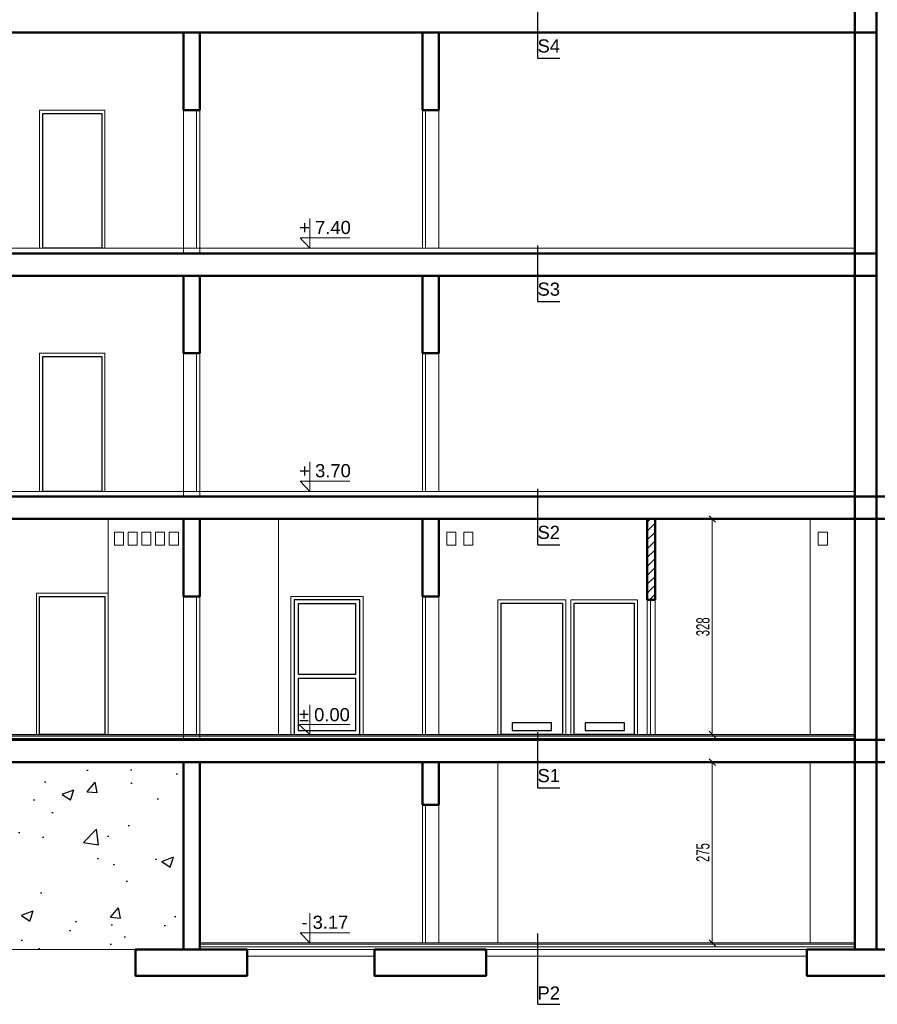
# Model space of a CAD drawing. Header units: millimetres. Extents: x 72202 to 304796, y 21658 to 519946.
# Tile 106 of 139: x 208908 to 210212, y 220942 to 222440. Entities that reach past the tile are written whole.
import ezdxf

# ---------------------------------------------------------------- set-up
doc = ezdxf.new("R2010")
doc.units = ezdxf.units.MM
doc.layers.get('0').update_dxf_attribs({"color": 253})
doc.layers.get('Defpoints').update_dxf_attribs({"color": 253})
for name, color, linetype, lineweight in [('kreskowanie', 253, 'Continuous', 5), ('linia - cienka', 253, 'Continuous', 25), ('linia - gruba - projektowana', 253, 'Continuous', 50), ('linia - rzut - gruba - istn.', 253, 'Continuous', 50), ('linia - ściany do wyburzenia', 253, 'Continuous', 5), ('LINIA CIENKA', 7, 'Continuous', 13), ('LINIA WYMIAROWANIE', 253, 'Continuous', 9), ('odnośnik', 253, 'Continuous', 18), ('OPISY', 253, 'Continuous', 9)]:
    doc.layers.add(name, color=color, linetype=linetype, lineweight=lineweight)
doc.layers.add('LINIA-NIE DRUKOWAĆ', color=253, linetype='Continuous', lineweight=20, plot=False)
doc.styles.add('Arial', font='arial.ttf', dxfattribs={"height": 250})
doc.styles.add('simplex', font='arial.ttf')
doc.styles.get("Standard").update_dxf_attribs({"font": 'ARIALN.TTF', "width": 0.75})
doc.dimstyles.new('sebek100', dxfattribs={"dimtxt": 17, "dimasz": 10, "dimexe": 10, "dimexo": 20, "dimgap": 4, "dimtad": 1, "dimrnd": 0.5, "dimtxsty": 'Standard', "dimblk": 'OBLIQUE', "dimcen": 8, "dimclre": 1, "dimazin": 0, "dimtm": 1e-09, "dimtfac": 1, "dimtix": 1, "dimtmove": 1, "dimatfit": 3, "dimldrblk": 'zas', "dimfxl": 10, "dimfxlon": 1, "dimtolj": 2, "dimlwd": -1, "dimlwe": -1, "dimarcsym": 0})

# ---------------------------------------------------------------- blocks, each defined once
blk = doc.blocks.new('_Oblique')
at = {"color": 0, "linetype": 'ByBlock', "lineweight": -2}
blk.add_line((-0.5, -0.5), (0.5, 0.5), dxfattribs=at)
blk = doc.blocks.new('*D292')
at = {"layer": 'Defpoints', "color": 0, "lineweight": -3, "ltscale": 4, "transparency": 16777216}
for p in [(209181.8, 221310.8), (209961.3, 221310.8), (209181.8, 221035.8)]:
    blk.add_point(p, dxfattribs=at)
at = {"layer": 'LINIA WYMIAROWANIE', "ltscale": 4, "transparency": 16777216}
for p, q in [((209951.3, 221310.8), (209971.3, 221310.8)), ((209951.3, 221035.8), (209971.3, 221035.8))]:
    blk.add_line(p, q, dxfattribs=at)
at = {"layer": 'LINIA WYMIAROWANIE', "color": 0, "ltscale": 4, "transparency": 16777216}
blk.add_line((209961.3, 221035.8), (209961.3, 221310.8), dxfattribs=at)
at = {"layer": 'LINIA WYMIAROWANIE', "color": 0, "ltscale": 4, "transparency": 16777216, "xscale": 10, "yscale": 10, "zscale": 10}
for p, rotation in [((209961.3, 221310.8), 90), ((209961.3, 221035.8), 270)]:
    blk.add_blockref('_Oblique', p, dxfattribs=dict(at, rotation=rotation))
at = {"layer": 'LINIA WYMIAROWANIE', "color": 0, "lineweight": -3, "ltscale": 4, "transparency": 16777216, "insert": (209947.1, 221173.3), "char_height": 20, "attachment_point": 5, "rotation": 90, "bg_fill": 3, "box_fill_scale": 1.1, "bg_fill_color": 256, "bg_fill_true_color": 13158600, "bg_fill_transparency": 0}
blk.add_mtext('\\A2;275', dxfattribs=at)
blk = doc.blocks.new('zas')
blk = doc.blocks.new('*D291')
at = {"layer": 'Defpoints', "color": 0, "lineweight": -3, "ltscale": 4, "transparency": 16777216}
for p in [(209961.3, 221680.8), (210178.3, 221680.8), (210178.3, 221352.8)]:
    blk.add_point(p, dxfattribs=at)
at = {"layer": 'LINIA WYMIAROWANIE', "ltscale": 4, "transparency": 16777216}
for p, q in [((209971.3, 221680.8), (209951.3, 221680.8)), ((209971.3, 221352.8), (209951.3, 221352.8))]:
    blk.add_line(p, q, dxfattribs=at)
at = {"layer": 'LINIA WYMIAROWANIE', "color": 0, "ltscale": 4, "transparency": 16777216}
blk.add_line((209961.3, 221352.8), (209961.3, 221680.8), dxfattribs=at)
at = {"layer": 'LINIA WYMIAROWANIE', "color": 0, "ltscale": 4, "transparency": 16777216, "xscale": 10, "yscale": 10, "zscale": 10}
for p, rotation in [((209961.3, 221680.8), 90), ((209961.3, 221352.8), 270)]:
    blk.add_blockref('_Oblique', p, dxfattribs=dict(at, rotation=rotation))
at = {"layer": 'LINIA WYMIAROWANIE', "color": 0, "lineweight": -3, "ltscale": 4, "transparency": 16777216, "insert": (209947.1, 221516.8), "char_height": 20, "attachment_point": 5, "rotation": 90, "bg_fill": 3, "box_fill_scale": 1.1, "bg_fill_color": 256, "bg_fill_true_color": 13158600, "bg_fill_transparency": 0}
blk.add_mtext('\\A2;328', dxfattribs=at)

msp = doc.modelspace()

# ---------------------------------------------------------------- hatches: boundary and pattern name
at = {"layer": 'kreskowanie'}
h = msp.add_hatch(dxfattribs=at)
h.set_pattern_fill('ANSI31', color=256, scale=3)
h.paths.add_polyline_path([(209874.292, 221680.846), (209862.292, 221680.846), (209862.292, 221557.846), (209874.292, 221557.846)])
at = {"layer": 'linia - ściany do wyburzenia', "lineweight": -3, "ltscale": 1.2}
h = msp.add_hatch(dxfattribs=at)
h.set_pattern_fill('AR-CONC', color=256)
h.set_pattern_definition([(50, (0, 20186.8), (182.18467, -15.939086), [19.05, -209.55]), (355, (0, 20186.8), (-35.24342, 191.05685), [15.24, -167.64058]), (100.451445, (15.18, 20185.48), (146.94125, 175.11775), [16.19001, -178.09024]), (46.1842, (0, 20237.6), (271.07904, -42.04233), [28.575, -314.325]), (96.63556, (22.6, 20234.1), (237.40413, 247.42612), [24.28502, -267.1356]), (351.18415, (0, 20237.6), (237.40413, 247.42612), [22.85997, -251.45973]), (21, (25.4, 20224.9), (151.61439, -102.2652), [19.05, -209.55]), (326, (25.4, 20224.9), (61.80203, 184.18797), [15.24, -167.64]), (71.451445, (38.03, 20216.38), (213.41642, 81.92277), [16.19001, -178.08994]), (37.5, (0, 20186.803), (3.088603, 84.555039), [0, -165.608, 0, -170.18, 0, -168.275]), (7.5, (0, 20186.8), (66.819663, 100.180575), [0, -97.028, 0, -161.798, 0, -64.135]), (327.5, (-56.64, 20186.8), (135.590595, -5.728744), [0, -63.5, 0, -198.12, 0, -262.89]), (317.5, (-82.04, 20186.8), (148.12918, 25.42649), [0, -82.55, 0, -131.572, 0, -186.69])])
h.paths.add_polyline_path([(208643.728, 221310.846), (208643.728, 221025.846), (209156.772, 221025.846), (209156.772, 221310.846)])
h.paths.add_polyline_path([(208593.728, 221025.846), (208643.728, 221025.846), (208643.728, 221310.846), (208593.728, 221310.846)])
h.paths.add_polyline_path([(208593.728, 221310.846), (208520.07, 221310.846), (208520.07, 221025.846), (208593.728, 221025.846)])
h.paths.add_polyline_path([(208675.125, 221255.732), (208719.3, 221255.732), (208719.3, 221296.946), (208675.125, 221296.946)], flags=24)

# ---------------------------------------------------------------- linework, layer by layer
at = {"layer": 'linia - cienka'}
for p, q in [((209695.827, 222381.713), (209695.827, 222477.896)), ((209695.827, 222381.713), (209729.333, 222381.713)), ((209695.827, 222011.713), (209695.827, 222096.726)), ((209695.827, 222011.713), (209729.333, 222011.713)), ((209695.827, 221641.713), (209695.827, 221726.726)), ((209695.827, 221641.713), (209729.333, 221641.713)), ((209695.827, 221271.713), (209695.827, 221356.726)), ((209695.827, 221271.713), (209729.333, 221271.713)), ((209695.827, 220942.472), (209695.827, 221050.201)), ((209695.827, 220942.472), (209729.333, 220942.472))]:
    msp.add_line(p, q, dxfattribs=at)
at = {"layer": 'linia - gruba - projektowana'}
for p, q in [((210211.292, 221025.846), (210211.292, 222634.846)), ((210178.292, 221025.846), (210178.292, 222574.846)), ((208486.877, 222420.846), (210211.292, 222420.846)), ((209156.772, 222302.846), (209156.772, 222420.846)), ((209181.772, 222420.846), (209181.772, 222302.846)), ((209520.292, 222302.846), (209520.292, 222420.846)), ((209545.292, 222420.846), (209545.292, 222302.846)), ((209156.772, 222302.846), (209181.772, 222302.846)), ((209520.292, 222302.846), (209545.292, 222302.846)), ((208486.877, 222084.846), (210211.292, 222084.846)), ((208486.877, 222050.846), (210211.292, 222050.846)), ((209156.772, 221932.846), (209156.772, 222050.846)), ((209181.772, 222050.846), (209181.772, 221932.846)), ((209520.292, 221932.846), (209520.292, 222050.846)), ((209545.292, 222050.846), (209545.292, 221932.846)), ((209156.772, 221932.846), (209181.772, 221932.846)), ((209520.292, 221932.846), (209545.292, 221932.846)), ((208486.877, 221714.846), (210211.292, 221714.846)), ((210210.773, 221714.846), (210509.656, 221714.846)), ((208486.877, 221680.846), (210211.292, 221680.846)), ((209156.772, 221562.846), (209156.772, 221680.846)), ((209181.772, 221680.846), (209181.772, 221562.846)), ((209520.292, 221562.846), (209520.292, 221680.846)), ((209545.292, 221680.846), (209545.292, 221562.846)), ((210210.773, 221680.846), (210509.656, 221680.846)), ((209156.772, 221562.846), (209181.772, 221562.846)), ((209520.292, 221562.846), (209545.292, 221562.846)), ((208486.877, 221344.846), (210211.292, 221344.846)), ((210211.292, 221344.846), (210509.656, 221344.846)), ((208486.877, 221310.846), (210211.292, 221310.846)), ((209156.772, 221025.846), (209156.772, 221310.846)), ((209181.772, 221310.846), (209181.772, 221025.846)), ((209520.292, 221245.846), (209520.292, 221310.846)), ((209545.292, 221310.846), (209545.292, 221245.846)), ((210211.292, 221310.846), (210509.656, 221310.846)), ((209520.292, 221245.846), (209545.292, 221245.846)), ((209253.772, 221025.846), (209083.772, 221025.846)), ((209617.292, 221025.846), (209447.292, 221025.846)), ((210178.292, 221025.846), (210105.292, 221025.846))]:
    msp.add_line(p, q, dxfattribs=at)
for points in [[(209253.772, 221025.846), (209083.772, 221025.846), (209083.772, 220985.846), (209253.772, 220985.846)], [(209617.292, 221025.846), (209447.292, 221025.846), (209447.292, 220985.846), (209617.292, 220985.846)], [(210275.292, 221025.846), (210105.292, 221025.846), (210105.292, 220985.846), (210275.292, 220985.846)]]:
    msp.add_lwpolyline(points, close=True, dxfattribs=at)
at = {"layer": 'linia - rzut - gruba - istn.', "color": 7, "ltscale": 1.2}
for p, q in [((209862.292, 221557.846), (209862.292, 221680.846)), ((209874.292, 221557.846), (209874.292, 221680.846)), ((209874.292, 221557.846), (209862.292, 221557.846))]:
    msp.add_line(p, q, dxfattribs=at)
at = {"layer": 'LINIA CIENKA'}
for p, q in [((209156.772, 222092.846), (209156.772, 222302.846)), ((209176.772, 222302.846), (209176.772, 222092.846)), ((209181.772, 222302.846), (209181.772, 222092.846)), ((209520.292, 222092.846), (209520.292, 222302.846)), ((209525.292, 222092.846), (209525.292, 222302.846)), ((209545.292, 222302.846), (209545.292, 222092.846)), ((208520.07, 222092.846), (210178.292, 222092.846)), ((209181.772, 222092.846), (209156.772, 222092.846)), ((209156.772, 221722.846), (209156.772, 221932.846)), ((209176.772, 221932.846), (209176.772, 221722.846)), ((209181.772, 221932.846), (209181.772, 221722.846)), ((209520.292, 221722.846), (209520.292, 221932.846)), ((209525.292, 221722.846), (209525.292, 221932.846)), ((209545.292, 221932.846), (209545.292, 221722.846)), ((208520.07, 221722.846), (210178.292, 221722.846)), ((209181.772, 221722.846), (209156.772, 221722.846)), ((209042.564, 221352.846), (209042.564, 221680.846)), ((209301.691, 221680.846), (209301.691, 221352.846)), ((209557.292, 221660.846), (209571.292, 221660.846)), ((209557.292, 221640.846), (209557.292, 221660.846)), ((209571.292, 221660.846), (209571.292, 221640.846)), ((209583.292, 221660.846), (209597.292, 221660.846)), ((209583.292, 221640.846), (209583.292, 221660.846)), ((209597.292, 221660.846), (209597.292, 221640.846)), ((209571.292, 221640.846), (209557.292, 221640.846)), ((209597.292, 221640.846), (209583.292, 221640.846)), ((209156.772, 221352.846), (209156.772, 221562.846)), ((209176.772, 221562.846), (209176.772, 221352.846)), ((209181.772, 221562.846), (209181.772, 221352.846)), ((209430.292, 221562.846), (209320.292, 221562.846)), ((209320.292, 221562.846), (209320.292, 221352.846)), ((209430.292, 221352.846), (209430.292, 221562.846)), ((209520.292, 221352.846), (209520.292, 221562.846)), ((209525.292, 221352.846), (209525.292, 221562.846)), ((209545.292, 221562.846), (209545.292, 221352.846)), ((209862.292, 221352.846), (209862.292, 221557.846)), ((209867.292, 221352.846), (209867.292, 221557.846)), ((209874.292, 221352.846), (209874.292, 221557.846)), ((208520.07, 221352.846), (210178.292, 221352.846)), ((209181.772, 221352.846), (209156.772, 221352.846)), ((210110.292, 221310.846), (210110.292, 221035.846)), ((209520.292, 221035.846), (209520.292, 221245.846)), ((209525.292, 221035.846), (209525.292, 221245.846)), ((209545.292, 221245.846), (209545.292, 221035.846)), ((209181.772, 221035.846), (209520.292, 221035.846)), ((209181.772, 221033.846), (209520.292, 221033.846)), ((209181.772, 221029.846), (209520.292, 221029.846)), ((209520.292, 221035.846), (210178.292, 221035.846)), ((209520.292, 221033.846), (210178.292, 221033.846)), ((209520.292, 221029.846), (210178.292, 221029.846)), ((209447.292, 221025.846), (209253.772, 221025.846)), ((209447.292, 221015.846), (209253.772, 221015.846)), ((210105.292, 221025.846), (209617.292, 221025.846)), ((210105.292, 221015.846), (209617.292, 221015.846))]:
    msp.add_line(p, q, dxfattribs=at)
for points in [[(208938.146, 222302.846), (209037.564, 222302.846), (209037.564, 222092.846), (208938.146, 222092.846)], [(208938.146, 221932.846), (209037.564, 221932.846), (209037.564, 221722.846), (208938.146, 221722.846)], [(209051.768, 221660.846), (209065.768, 221660.846), (209065.768, 221640.846), (209051.768, 221640.846)], [(209072.617, 221660.846), (209086.617, 221660.846), (209086.617, 221640.846), (209072.617, 221640.846)], [(209093.466, 221660.846), (209107.466, 221660.846), (209107.466, 221640.846), (209093.466, 221640.846)], [(209114.315, 221660.846), (209128.315, 221660.846), (209128.315, 221640.846), (209114.315, 221640.846)], [(209135.164, 221660.846), (209149.164, 221660.846), (209149.164, 221640.846), (209135.164, 221640.846)], [(208933.146, 221567.846), (209042.564, 221567.846), (209042.564, 221352.846), (208933.146, 221352.846)], [(209635.292, 221557.846), (209738.292, 221557.846), (209738.292, 221352.846), (209635.292, 221352.846)], [(209746.292, 221557.846), (209847.292, 221557.846), (209847.292, 221352.846), (209746.292, 221352.846)]]:
    msp.add_lwpolyline(points, close=True, dxfattribs=at)
at = {"layer": 'LINIA WYMIAROWANIE', "lineweight": -3, "ltscale": 1.2}
for p, q in [((209156.772, 222302.846), (209181.772, 222302.846)), ((209520.292, 222302.846), (209545.292, 222302.846)), ((209156.772, 221932.846), (209181.772, 221932.846)), ((209520.292, 221932.846), (209545.292, 221932.846))]:
    msp.add_line(p, q, dxfattribs=at)
at = {"layer": 'LINIA WYMIAROWANIE', "color": 8, "lineweight": -3, "ltscale": 4}
for p, q in [((209425.292, 221557.846), (209325.292, 221557.846)), ((209325.292, 221557.846), (209325.292, 221352.846)), ((209419.292, 221551.846), (209331.292, 221551.846)), ((209331.292, 221551.846), (209331.292, 221444.846)), ((209419.292, 221444.846), (209419.292, 221551.846)), ((209425.292, 221352.846), (209425.292, 221557.846)), ((209331.292, 221444.846), (209419.292, 221444.846)), ((209331.292, 221438.846), (209419.292, 221438.846)), ((209331.292, 221438.846), (209331.292, 221358.846)), ((209419.292, 221358.846), (209419.292, 221438.846)), ((209331.292, 221358.846), (209419.292, 221358.846)), ((208520.07, 221350.846), (210178.292, 221350.846)), ((208520.07, 221346.846), (210178.292, 221346.846))]:
    msp.add_line(p, q, dxfattribs=at)
for points in [[(208943.146, 222297.846), (209032.564, 222297.846), (209032.564, 222092.846), (208943.146, 222092.846)], [(208943.146, 221927.846), (209032.564, 221927.846), (209032.564, 221722.846), (208943.146, 221722.846)], [(208938.146, 221562.846), (209037.564, 221562.846), (209037.564, 221352.846), (208938.146, 221352.846)], [(209640.292, 221552.846), (209733.292, 221552.846), (209733.292, 221352.846), (209640.292, 221352.846)], [(209751.292, 221552.846), (209842.292, 221552.846), (209842.292, 221352.846), (209751.292, 221352.846)], [(209656.792, 221358.846), (209716.792, 221358.846), (209716.792, 221370.846), (209656.792, 221370.846)], [(209767.792, 221358.846), (209827.792, 221358.846), (209827.792, 221370.846), (209767.792, 221370.846)]]:
    msp.add_lwpolyline(points, close=True, dxfattribs=at)
at = {"layer": 'LINIA-NIE DRUKOWAĆ'}
for p, q in [((209156.772, 222084.846), (209156.772, 222092.846)), ((209156.772, 222084.846), (209156.772, 222092.846)), ((209181.772, 222092.846), (209181.772, 222084.846)), ((209181.772, 222092.846), (209181.772, 222084.846)), ((209156.772, 221714.846), (209156.772, 221722.846)), ((209156.772, 221714.846), (209156.772, 221722.846)), ((209181.772, 221722.846), (209181.772, 221714.846)), ((209181.772, 221722.846), (209181.772, 221714.846)), ((209156.772, 221344.846), (209156.772, 221352.846)), ((209181.772, 221352.846), (209181.772, 221344.846))]:
    msp.add_line(p, q, dxfattribs=at)
msp.add_lwpolyline([(208520.07, 221310.846), (209156.772, 221310.846), (209156.772, 221025.846), (208520.07, 221025.846)], close=True, dxfattribs=at)
at = {"layer": 'odnośnik', "ltscale": 100}
for p, q in [((209349.181, 221397.883), (209349.181, 221352.846)), ((209349.181, 221352.846), (209332.23, 221368.39)), ((209332.23, 221368.39), (209410.133, 221368.39))]:
    msp.add_line(p, q, dxfattribs=at)

# ---------------------------------------------------------------- texts
at = {"layer": 'odnośnik', "ltscale": 100, "char_height": 20, "width": 138.64998, "attachment_point": 1, "style": 'Arial', "bg_fill": 2}
for s, insert in [('+ 7.40', (209333.038, 222134.302)), ('+ 3.70', (209333.038, 221764.302)), ('- 3.17', (209336.268, 221077.302))]:
    msp.add_mtext(s, dxfattribs=dict(at, insert=insert))
at = {"layer": 'odnośnik', "ltscale": 100, "insert": (209332.547, 221393.124), "char_height": 20, "width": 138.64998, "attachment_point": 1, "style": 'Arial'}
msp.add_mtext('± 0.00', dxfattribs=at)
at = {"layer": 'OPISY', "char_height": 20, "width": 33.50597, "attachment_point": 5, "style": 'simplex'}
for s, insert in [('S4', (209712.58, 222400.293)), ('S3', (209712.58, 222030.293)), ('S2', (209712.58, 221660.293)), ('S1', (209712.58, 221290.293)), ('P2', (209712.58, 220959.694))]:
    msp.add_mtext(s, dxfattribs=dict(at, insert=insert))

# ---------------------------------------------------------------- next in the draw order: linework, layer by layer
at = {"layer": 'odnośnik', "ltscale": 100}
for p, q in [((209349.181, 222137.883), (209349.181, 222092.846)), ((209349.181, 222092.846), (209334.251, 222108.39)), ((209334.251, 222108.39), (209410.133, 222108.39)), ((209349.181, 221767.883), (209349.181, 221722.846)), ((209349.181, 221722.846), (209334.251, 221738.39)), ((209334.251, 221738.39), (209410.133, 221738.39)), ((209349.181, 221080.883), (209349.181, 221035.846)), ((209349.181, 221035.846), (209334.251, 221051.39)), ((209334.251, 221051.39), (209410.133, 221051.39))]:
    msp.add_line(p, q, dxfattribs=at)

# ---------------------------------------------------------------- next in the draw order: dimensions: what is measured, and where the dimension line sits
at = {"layer": 'LINIA WYMIAROWANIE', "lineweight": -3, "ltscale": 4}
dim = msp.add_linear_dim(base=(209961.291, 221680.846), p1=(210178.292, 221352.846), p2=(210178.292, 221680.846), angle=90, dimstyle='sebek100', override={"dimtxt": 20, "dimrnd": 0, "dimclre": 256, "dimtfill": 1, "dimarcsym": 2}, dxfattribs=at)
dim.commit()
dim.dimension.update_dxf_attribs({"geometry": '*D291', "text_midpoint": (209947.08, 221516.846)})

# ---------------------------------------------------------------- next in the draw order: linework, layer by layer
at = {"layer": 'LINIA CIENKA'}
for p, q in [((210110.292, 221352.846), (210110.292, 221680.846)), ((210122.292, 221660.846), (210136.292, 221660.846)), ((210122.292, 221640.846), (210122.292, 221660.846)), ((210136.292, 221660.846), (210136.292, 221640.846)), ((210136.292, 221640.846), (210122.292, 221640.846))]:
    msp.add_line(p, q, dxfattribs=at)

# ---------------------------------------------------------------- next in the draw order: dimensions: what is measured, and where the dimension line sits
at = {"layer": 'LINIA WYMIAROWANIE', "lineweight": -3, "ltscale": 4}
dim = msp.add_linear_dim(base=(209961.291, 221310.846), p1=(209181.772, 221035.846), p2=(209181.772, 221310.846), angle=90, dimstyle='sebek100', override={"dimtxt": 20, "dimrnd": 0, "dimclre": 256, "dimtfill": 1, "dimarcsym": 2}, dxfattribs=at)
dim.commit()
dim.dimension.update_dxf_attribs({"geometry": '*D292', "text_midpoint": (209947.08, 221173.346)})

# ---------------------------------------------------------------- next in the draw order: linework, layer by layer
at = {"layer": 'LINIA CIENKA'}
msp.add_line((209635.292, 221310.846), (209635.292, 221035.846), dxfattribs=at)

doc.saveas('drawing.dxf')
